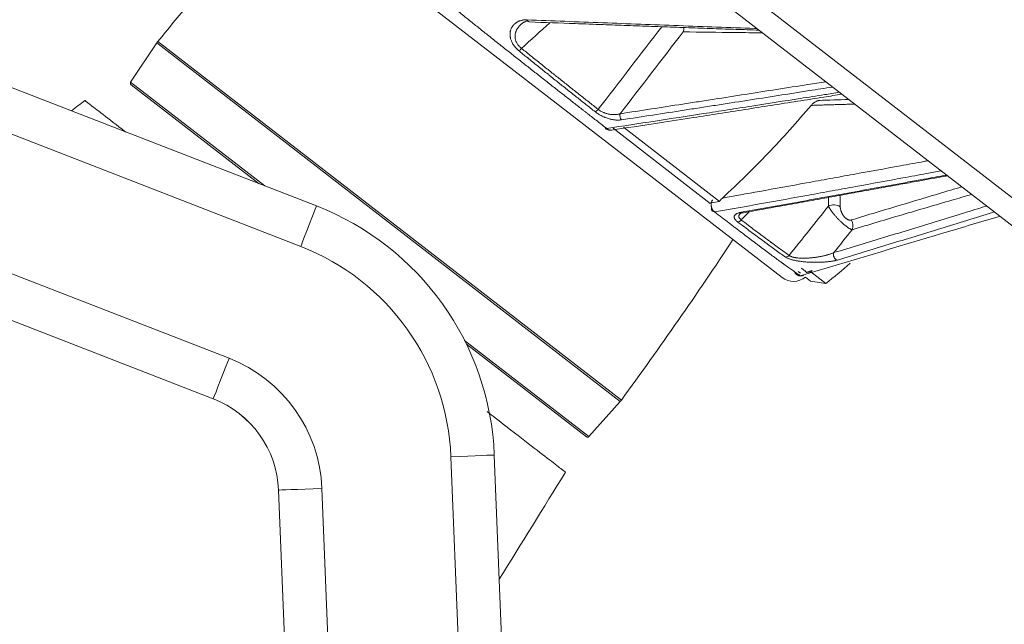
# Model space of a CAD drawing. Header units: millimetres. Extents: x 0 to 594, y 0 to 420.
# Tile 64 of 256: x 211.19 to 219.13, y 172.8 to 177.68. Entities that reach past the tile are written whole.
import ezdxf

# ---------------------------------------------------------------- set-up
doc = ezdxf.new("R2010")
doc.units = ezdxf.units.MM
doc.layers.add('1', color=7, linetype='Continuous', true_color=0xffffff)
doc.styles.add('Arial Unicode MS', font='txt')
doc.dimstyles.get("Standard").update_dxf_attribs({"dimtxt": 0.18, "dimasz": 0.18, "dimexe": 0.18, "dimexo": 0.0625, "dimgap": 0.09, "dimtad": 0, "dimtih": 1, "dimtoh": 1, "dimdec": 4, "dimzin": 0, "dimdsep": 46, "dimtxsty": 'Standard', "dimcen": 0.09, "dimadec": 0, "dimazin": 0, "dimtfac": 1, "dimtdec": 4, "dimtofl": 0, "dimtmove": 0, "dimatfit": 3, "dimfxl": 0, "dimtolj": 1, "dimtzin": 0, "dimarcsym": 0})

# ---------------------------------------------------------------- blocks, each defined once
blk = doc.blocks.new('_U9')
at = {"layer": '1', "color": 18, "lineweight": 13}
for p, q in [((249.4923, 164.6397), (361.6545, 164.6397)), ((359.6545, 164.6397), (359.6545, 150.7737)), ((359.6545, 124.3668), (359.6545, 138.6073)), ((160.7691, 124.3668), (361.6545, 124.3668))]:
    blk.add_line(p, q, dxfattribs=at)
at = {"layer": '1', "color": 18}
for points in [[(359.6545, 164.6397), (360.5923, 161.1397), (358.7167, 161.1397)], [(359.6545, 124.3668), (358.7167, 127.8668), (360.5923, 127.8668)]]:
    blk.add_solid(points, dxfattribs=at)
at = {"layer": '1', "color": 18, "linetype": 'Continuous', "lineweight": 13, "char_height": 3.5, "attachment_point": 7, "rotation": 90, "line_spacing_factor": 1.047437, "style": 'Arial Unicode MS'}
for s, insert in [('\\fArial Unicode MS|b0|i0;\\W1.0000;SINGLE POINT LIFT* EYE', (369.6954, 140.2648)), ('\\fArial Unicode MS|b0|i0;\\W1.0000;0.81', (362.6333, 140.2648))]:
    blk.add_mtext(s, dxfattribs=dict(at, insert=insert))
blk = doc.blocks.new('_U10')
at = {"layer": '1', "color": 18, "lineweight": 13}
for p, q in [((249.4923, 222.8797), (380.277, 222.8797)), ((378.277, 222.8797), (378.277, 151.235)), ((378.277, 124.3668), (378.277, 139.0687)), ((160.7691, 124.3668), (380.277, 124.3668))]:
    blk.add_line(p, q, dxfattribs=at)
at = {"layer": '1', "color": 18}
for points in [[(378.277, 222.8797), (379.2148, 219.3797), (377.3392, 219.3797)], [(378.277, 124.3668), (377.3392, 127.8668), (379.2148, 127.8668)]]:
    blk.add_solid(points, dxfattribs=at)
at = {"layer": '1', "color": 18, "linetype": 'Continuous', "lineweight": 13, "char_height": 3.5, "attachment_point": 7, "rotation": 90, "line_spacing_factor": 1.047437, "style": 'Arial Unicode MS'}
for s, insert in [('\\fArial Unicode MS|b0|i0;\\W1.0000;LIFTING STROPS* EYE', (388.3179, 140.7262)), ('\\fArial Unicode MS|b0|i0;\\W1.0000;1.97', (381.2558, 140.7262))]:
    blk.add_mtext(s, dxfattribs=dict(at, insert=insert))

msp = doc.modelspace()

# ---------------------------------------------------------------- linework, layer by layer
at = {"layer": '1', "color": 155, "linetype": 'Continuous', "lineweight": 13}
for p, q in [((222.8736, 173.3979), (212.8435, 181.15)), ((212.8749, 180.8983), (222.4787, 173.4756)), ((205.6703, 179.2443), (213.5827, 176.1752)), ((217.3383, 175.5981), (212.9324, 179.0034)), ((213.4562, 175.8489), (205.6364, 178.882)), ((205.556, 177.787), (212.8778, 174.9471)), ((212.3034, 177.5004), (216.0424, 174.6106)), ((212.7512, 174.6207), (205.522, 177.4248)), ((205.522, 177.4247), (212.7512, 174.6207)), ((212.2948, 177.4888), (212.0841, 177.1728)), ((212.2948, 177.4888), (216.0333, 174.5993)), ((212.0841, 177.1728), (213.1653, 176.3371)), ((212.0874, 177.1526), (213.1203, 176.3543)), ((215.9749, 176.8016), (216.7582, 176.1962)), ((216.059, 176.8112), (216.834, 176.2121)), ((217.4867, 175.6331), (217.4687, 175.647)), ((217.569, 175.5695), (217.5267, 175.6021)), ((217.6904, 175.5503), (217.5695, 175.6437)), ((217.569, 175.5695), (217.6904, 175.5503)), ((214.7781, 175.0906), (215.7807, 174.3158)), ((214.7918, 175.0625), (215.7603, 174.3139)), ((212.7512, 174.6207), (212.7512, 174.6207)), ((215.7807, 174.3158), (216.0333, 174.5993)), ((215.0173, 174.1678), (215.2757, 167.7321)), ((214.913, 168.0427), (214.6675, 174.1538)), ((213.2772, 173.8847), (213.4589, 169.3604)), ((213.2772, 173.8847), (213.2772, 173.8847)), ((213.4589, 169.3605), (213.2772, 173.8847)), ((213.6269, 173.8987), (213.8217, 169.0498))]:
    msp.add_line(p, q, dxfattribs=at)
for centre, radius, start, end in [((238.5229, 156.089), 33.8514, 138.09681, 140.7642), ((212.4196, 177.4056), 0.15, 140.7642, 146.30899), ((212.0966, 177.1645), 0.015, 146.30899, 232.3), ((188.7132, 194.5863), 33.8514, 323.8358, 326.50319), ((215.3615, 178.5663), 3.8105, 307.67323, 311.52121), ((217.43, 175.7168), 0.15, 232.3, 310.14016), ((215.9213, 174.6991), 0.15, 318.29101, 323.8358), ((215.7695, 174.3258), 0.015, 232.3, 318.29101)]:
    msp.add_arc(centre, radius, start, end, dxfattribs=at)
for centre, major_axis, ratio, start_param, end_param in [((215.3031, 177.6985), (-0.0015, -0.04), 0.688363, 5.360231, 6.281011), ((216.4875, 177.6123), (-0.0009, -0.075), 0.794383, 1.107532, 1.590933), ((215.2404, 177.4488), (0.0251, 0.0311), 0.002754, 1.693054, 2.56687), ((215.85, 176.964), (0.0247, 0.0314), 0.248943, 3.655641, 4.592283), ((216.0606, 176.9003), (-0.006, 0.0395), 0.756372, 0.980361, 2.348447), ((215.9449, 176.8387), (-0.0307, -0.0395), 0.30727, 5.714783, 6.787067), ((213.4562, 175.8489), (0.1266, 0.3263), 0.000002, 6.283165, 7.853961), ((212.7691, 174.0775), (2.1653, -0.6116), 1, 0.31545, 1.476094), ((216.8083, 176.1714), (0.0305, 0.0396), 0.670492, 2.223625, 3.642847), ((217.7571, 176.1271), (-0.075, 0.0009), 0.762346, 3.978414, 5.360382), ((216.9897, 176.0831), (0.0241, 0.0319), 0.714261, 3.645346, 4.581988), ((217.0185, 176.16), (0.007, -0.0394), 0.769159, 5.702411, 6.327968), ((217.8445, 176.0225), (0.0215, -0.0719), 0.857401, 0.772732, 1.884263), ((212.7691, 174.0775), (-1.8284, 0.5165), 1, 3.457042, 4.617686), ((217.3712, 175.802), (0.0231, 0.0327), 0.867209, 3.67981, 4.553626), ((217.7875, 175.7784), (-0.0116, 0.0383), 0.855095, 0.77101, 2.731616), ((212.8778, 174.947), (0.1266, 0.3263), 0.000002, 1.570776, 3.141572), ((212.4529, 173.8516), (1.1308, -0.3194), 1, 0.31545, 1.476094), ((212.4529, 173.8515), (0.7939, -0.2243), 1, 0.31545, 1.476094), ((212.4529, 173.8516), (-0.7939, 0.2243), 1, 3.457042, 4.617686), ((214.6675, 174.1538), (0.3497, 0.014), 0.00002, 6.283179, 7.853975), ((213.6269, 173.8987), (0.3497, 0.014), 0.00002, 1.57079, 3.141586)]:
    msp.add_ellipse(centre, major_axis=major_axis, ratio=ratio, start_param=start_param, end_param=end_param, dxfattribs=at)
for points, knots in [([(214.6844, 177.7775), (214.7098, 177.757), (214.7607, 177.7159), (214.8376, 177.6542), (214.915, 177.5924), (214.9669, 177.5511), (215.0059, 177.52), (215.0189, 177.5097), (215.0352, 177.4968), (215.0385, 177.4942), (215.045, 177.489), (215.0548, 177.4812), (215.0907, 177.4528), (215.1494, 177.4063), (215.2278, 177.3444), (215.3062, 177.2827), (215.3584, 177.2416), (215.3879, 177.2185), (215.3911, 177.2159), (215.3977, 177.2108), (215.4009, 177.2082), (215.4107, 177.2005), (215.4303, 177.1851), (215.4759, 177.1493), (215.5409, 177.0985), (215.6184, 177.0378), (215.6698, 176.9976), (215.7083, 176.9676), (215.7275, 176.9526), (215.7467, 176.9376), (215.7595, 176.9276), (215.7659, 176.9227), (215.7978, 176.8978), (215.8486, 176.8582), (215.8989, 176.8191), (215.9239, 176.7996)], [0, 0, 0, 0, 0.062499, 0.124999, 0.187499, 0.249999, 0.249999, 0.281249, 0.281249, 0.289061, 0.289061, 0.296874, 0.312499, 0.374999, 0.437499, 0.499999, 0.562499, 0.562499, 0.570312, 0.570312, 0.578124, 0.578124, 0.593749, 0.624999, 0.6875, 0.75, 0.8125, 0.8125, 0.84375, 0.859375, 0.859375, 0.875, 0.875, 0.9375, 1, 1, 1, 1]), ([(215.2193, 177.4227), (215.2151, 177.4262), (215.207, 177.4332), (215.1957, 177.4443), (215.1888, 177.4521), (215.185, 177.4566), (215.1846, 177.4571), (215.1838, 177.4581), (215.1826, 177.4596), (215.1798, 177.4631), (215.1776, 177.4661), (215.1732, 177.4722), (215.1705, 177.4763), (215.1655, 177.4845), (215.1632, 177.4887), (215.1606, 177.4939), (215.1601, 177.4949), (215.1591, 177.497), (215.1576, 177.5001), (215.1563, 177.5032), (215.1537, 177.5094), (215.1523, 177.5134), (215.1497, 177.5215), (215.1486, 177.5255), (215.1476, 177.5299), (215.1475, 177.5304), (215.1473, 177.5314), (215.147, 177.5329), (215.1463, 177.5363), (215.1458, 177.5392), (215.145, 177.5449), (215.1447, 177.5487), (215.1443, 177.556), (215.1442, 177.5596), (215.1445, 177.5667), (215.1447, 177.5702), (215.1454, 177.5753), (215.1457, 177.5778), (215.1462, 177.5803), (215.1465, 177.582), (215.1467, 177.5828), (215.1475, 177.5869), (215.1483, 177.5901), (215.1502, 177.5963), (215.1524, 177.6023), (215.1563, 177.6109), (215.1608, 177.6189), (215.166, 177.6265), (215.1699, 177.6313), (215.1724, 177.6342), (215.1729, 177.6347), (215.174, 177.6359), (215.1756, 177.6375), (215.1794, 177.6413), (215.1851, 177.6464), (215.1925, 177.652), (215.2004, 177.657), (215.2088, 177.6614), (215.2148, 177.664), (215.2193, 177.6658), (215.2209, 177.6664), (215.2232, 177.6672), (215.224, 177.6675), (215.2256, 177.668), (215.2296, 177.6693), (215.2369, 177.6713), (215.2471, 177.6734), (215.2577, 177.6748), (215.2688, 177.6754), (215.2764, 177.6754), (215.2803, 177.6752)], [0, 0, 0, 0, 0.03125, 0.0625, 0.09375, 0.09375, 0.097656, 0.097656, 0.101563, 0.109375, 0.125, 0.125, 0.15625, 0.15625, 0.1875, 0.1875, 0.195313, 0.195313, 0.203125, 0.21875, 0.21875, 0.25, 0.25, 0.28125, 0.28125, 0.285156, 0.285156, 0.289063, 0.296875, 0.3125, 0.3125, 0.34375, 0.34375, 0.375, 0.375, 0.40625, 0.40625, 0.421875, 0.429688, 0.429688, 0.4375, 0.4375, 0.46875, 0.46875, 0.5, 0.53125, 0.5625, 0.59375, 0.625, 0.625, 0.632813, 0.632813, 0.640625, 0.65625, 0.6875, 0.71875, 0.75, 0.78125, 0.8125, 0.8125, 0.828125, 0.828125, 0.835938, 0.835938, 0.84375, 0.875, 0.90625, 0.9375, 0.96875, 1, 1, 1, 1]), ([(215.2899, 177.67), (215.2889, 177.6697), (215.2847, 177.6683), (215.2807, 177.6668), (215.2762, 177.665), (215.2747, 177.6644), (215.2725, 177.6635), (215.2718, 177.6631), (215.2703, 177.6625), (215.2667, 177.6608), (215.2604, 177.6576), (215.2523, 177.653), (215.2446, 177.6479), (215.2373, 177.6425), (215.2302, 177.6366), (215.2258, 177.6325), (215.2231, 177.6298), (215.2226, 177.6292), (215.2215, 177.6281), (215.22, 177.6265), (215.2164, 177.6226), (215.2115, 177.6168), (215.2062, 177.6095), (215.2013, 177.6018), (215.1984, 177.5965), (215.1957, 177.591), (215.1945, 177.5882), (215.1927, 177.5839), (215.1921, 177.5825), (215.1913, 177.5803), (215.1911, 177.5795), (215.1906, 177.578), (215.1893, 177.5743), (215.1883, 177.5705), (215.1868, 177.5643), (215.1862, 177.5611), (215.1853, 177.5547), (215.1849, 177.5514), (215.1846, 177.5448), (215.1845, 177.5414), (215.1847, 177.5371), (215.1847, 177.5362), (215.1848, 177.5345), (215.1849, 177.5336), (215.1851, 177.531), (215.1853, 177.5292), (215.186, 177.5239), (215.1867, 177.5203), (215.1884, 177.5131), (215.1895, 177.5094), (215.1911, 177.5048), (215.1914, 177.5039), (215.192, 177.5025), (215.1921, 177.5021), (215.1925, 177.5012), (215.1934, 177.4989), (215.1944, 177.4966), (215.197, 177.4911), (215.199, 177.4875), (215.2034, 177.4803), (215.2058, 177.4768), (215.2088, 177.4728), (215.2091, 177.4724), (215.2098, 177.4715), (215.2101, 177.4711), (215.2112, 177.4698), (215.2133, 177.4672), (215.2155, 177.4647), (215.2201, 177.4599), (215.2265, 177.4536), (215.2336, 177.4479), (215.2373, 177.4451)], [0, 0, 0, 0, 0.011997, 0.047283, 0.047283, 0.064926, 0.064926, 0.073747, 0.073747, 0.082569, 0.117855, 0.15314, 0.188426, 0.223712, 0.258998, 0.294284, 0.294284, 0.303105, 0.303105, 0.311927, 0.32957, 0.364855, 0.400141, 0.435427, 0.470713, 0.470713, 0.505999, 0.505999, 0.523641, 0.523641, 0.532463, 0.532463, 0.541284, 0.57657, 0.57657, 0.611856, 0.611856, 0.647142, 0.647142, 0.682428, 0.682428, 0.691249, 0.691249, 0.700071, 0.700071, 0.717713, 0.717713, 0.752999, 0.752999, 0.788285, 0.788285, 0.797107, 0.797107, 0.801517, 0.801517, 0.805928, 0.823571, 0.823571, 0.858857, 0.858857, 0.894143, 0.894143, 0.898553, 0.898553, 0.902964, 0.902964, 0.911785, 0.929428, 0.929428, 0.964714, 1, 1, 1, 1]), ([(215.2803, 177.6752), (215.3822, 177.6713), (215.4841, 177.6674), (215.688, 177.6596), (215.7899, 177.6556), (216.0959, 177.6439), (216.3, 177.6362), (216.6062, 177.6247), (216.7084, 177.6209), (216.9127, 177.6133), (217.021, 177.6094), (217.1293, 177.6055), (217.1355, 177.6052)], [0, 0, 0, 0, 0.165017, 0.165017, 0.330033, 0.330033, 0.660066, 0.660066, 0.825083, 0.825083, 0.990099, 1, 1, 1, 1]), ([(215.3016, 177.6586), (215.4242, 177.654), (215.6222, 177.6467), (215.8847, 177.6371), (216.0906, 177.6295), (216.2874, 177.6224), (216.4861, 177.6153), (216.6835, 177.6083), (216.8736, 177.6017), (217.0294, 177.5963), (217.1204, 177.5932), (217.1524, 177.5921)], [0, 0, 0, 0, 0.198922, 0.32138, 0.425622, 0.532875, 0.64028, 0.747682, 0.852727, 0.948059, 1, 1, 1, 1]), ([(217.1804, 177.5705), (217.1073, 177.5713), (217.0342, 177.5722), (216.8209, 177.5747), (216.6806, 177.5764), (216.5404, 177.5782)], [0, 0, 0, 0, 0.342511, 0.342511, 1, 1, 1, 1]), ([(215.8323, 176.9336), (215.8071, 176.9534), (215.7567, 176.9932), (215.706, 177.0332), (215.6552, 177.0735), (215.6043, 177.1139), (215.5532, 177.1546), (215.5148, 177.1852), (215.4987, 177.198), (215.4827, 177.2108), (215.4763, 177.2159), (215.4731, 177.2185), (215.4634, 177.2262), (215.4313, 177.2519), (215.3992, 177.2777), (215.3478, 177.319), (215.3221, 177.3397), (215.2707, 177.3811), (215.245, 177.4019), (215.2193, 177.4227)], [0, 0, 0, 0, 0.125, 0.25, 0.25, 0.375, 0.5, 0.5, 0.5625, 0.578125, 0.578125, 0.59375, 0.59375, 0.625, 0.75, 0.75, 0.875, 0.875, 1, 1, 1, 1]), ([(215.2373, 177.4451), (215.2632, 177.4242), (215.2891, 177.4034), (215.3409, 177.3618), (215.3667, 177.341), (215.4185, 177.2996), (215.4444, 177.2789), (215.4768, 177.2531), (215.4833, 177.248), (215.493, 177.2403), (215.4962, 177.2377), (215.5027, 177.2325), (215.5189, 177.2197), (215.5608, 177.1863), (215.6252, 177.1352), (215.6765, 177.0946), (215.7276, 177.0542), (215.7787, 177.014), (215.8295, 176.974), (215.8548, 176.9541)], [0, 0, 0, 0, 0.125, 0.125, 0.25, 0.25, 0.375, 0.375, 0.40625, 0.40625, 0.421875, 0.421875, 0.4375, 0.5, 0.625, 0.75, 0.75, 0.875, 1, 1, 1, 1]), ([(216.0324, 176.9186), (216.2005, 176.9442), (216.3687, 176.9701), (216.579, 177.0027), (216.6211, 177.0092), (216.7052, 177.0223), (216.7473, 177.0289), (216.8735, 177.0485), (216.9577, 177.0617), (217.2102, 177.1012), (217.3785, 177.1276), (217.5947, 177.1615), (217.6425, 177.169), (217.6902, 177.1765)], [0, 0, 0, 0, 0.304524, 0.304524, 0.380655, 0.380655, 0.456786, 0.456786, 0.609048, 0.609048, 0.913572, 0.913572, 1, 1, 1, 1]), ([(217.7454, 177.1339), (217.683, 177.1241), (217.6206, 177.1143), (217.3898, 177.0782), (217.2214, 177.0518), (216.9689, 177.0124), (216.8847, 176.9993), (216.7585, 176.9796), (216.7164, 176.9731), (216.6322, 176.96), (216.4219, 176.9274), (216.2116, 176.895), (216.0435, 176.8694)], [0, 0, 0, 0, 0.109875, 0.109875, 0.406583, 0.406583, 0.554937, 0.554937, 0.629115, 0.629115, 0.703292, 1, 1, 1, 1]), ([(211.7144, 177.0257), (211.7144, 177.0257), (211.7144, 177.0257), (211.7394, 177.0064), (211.8504, 176.9206), (211.9708, 176.8276), (212.0415, 176.773), (212.0416, 176.7728)], [0, 0, 0, 0, 0.000166, 0.333167, 0.666167, 0.999167, 1, 1, 1, 1]), ([(215.9239, 176.7996), (216.0538, 176.8192), (216.1838, 176.839), (216.4439, 176.879), (216.574, 176.8991), (216.7692, 176.9295), (216.8343, 176.9396), (216.9644, 176.9599), (217.1597, 176.9904), (217.3551, 177.0211), (217.5505, 177.0518), (217.6156, 177.062), (217.7207, 177.0785), (217.7607, 177.0848), (217.8007, 177.0911)], [0, 0, 0, 0, 0.208035, 0.208035, 0.416071, 0.416071, 0.520088, 0.520088, 0.624106, 0.832141, 0.832141, 0.936159, 0.936159, 1, 1, 1, 1]), ([(215.9421, 176.7833), (216.0776, 176.8038), (216.305, 176.8384), (216.6005, 176.8842), (216.8302, 176.9199), (217.039, 176.9525), (217.2508, 176.9858), (217.4636, 177.0193), (217.6536, 177.0492), (217.7727, 177.068), (217.8208, 177.0756)], [0, 0, 0, 0, 0.216709, 0.363573, 0.471879, 0.583565, 0.696789, 0.810013, 0.923237, 1, 1, 1, 1]), ([(217.5727, 176.9859), (217.575, 176.9886), (217.5797, 176.9939), (217.5848, 176.9987), (217.59, 177.0032), (217.5927, 177.0054), (217.5961, 177.0079), (217.5968, 177.0084), (217.5982, 177.0094), (217.6003, 177.0109), (217.6025, 177.0122), (217.6067, 177.0148), (217.6096, 177.0164), (217.6154, 177.0192), (217.6183, 177.0205), (217.622, 177.0218), (217.6228, 177.0221), (217.6243, 177.0226), (217.625, 177.0228), (217.6273, 177.0235), (217.6287, 177.0239), (217.6332, 177.0249), (217.6381, 177.0258), (217.6429, 177.0262), (217.6449, 177.0262)], [0, 0, 0, 0, 0.115158, 0.230315, 0.230315, 0.345473, 0.345473, 0.374262, 0.374262, 0.403052, 0.46063, 0.46063, 0.575788, 0.575788, 0.690946, 0.690946, 0.719735, 0.719735, 0.748525, 0.748525, 0.806103, 0.806103, 0.921261, 1, 1, 1, 1]), ([(215.8548, 176.9541), (215.8582, 176.9514), (215.8616, 176.9488), (215.8671, 176.9451), (215.8698, 176.9433), (215.8726, 176.9415), (215.8741, 176.9406), (215.8745, 176.9404), (215.8755, 176.9398), (215.8798, 176.9373), (215.8842, 176.9349), (215.8921, 176.931), (215.896, 176.9292), (215.9021, 176.9267), (215.9051, 176.9255), (215.9082, 176.9244), (215.9103, 176.9237), (215.9113, 176.9233), (215.9144, 176.9222), (215.9169, 176.9214), (215.9195, 176.9206), (215.9205, 176.9203), (215.9221, 176.9199), (215.9277, 176.9183), (215.9328, 176.917), (215.9408, 176.9153), (215.9448, 176.9146), (215.9526, 176.9134), (215.9565, 176.9129), (215.9623, 176.9123), (215.9647, 176.9121), (215.9671, 176.912), (215.9681, 176.9119), (215.9686, 176.9119), (215.97, 176.9118), (215.9747, 176.9115), (215.9794, 176.9115), (215.9866, 176.9115), (215.9902, 176.9117), (215.9971, 176.9121), (216.004, 176.9127), (216.0138, 176.9142), (216.0233, 176.9161), (216.0294, 176.9177), (216.0324, 176.9186)], [0, 0, 0, 0, 0.0625, 0.0625, 0.09375, 0.109375, 0.109375, 0.117188, 0.117188, 0.125, 0.1875, 0.1875, 0.25, 0.25, 0.28125, 0.296875, 0.296875, 0.3125, 0.3125, 0.34375, 0.351563, 0.351563, 0.359375, 0.375, 0.4375, 0.4375, 0.5, 0.5, 0.5625, 0.5625, 0.59375, 0.601562, 0.601562, 0.609375, 0.609375, 0.625, 0.6875, 0.6875, 0.75, 0.75, 0.8125, 0.875, 0.9375, 1, 1, 1, 1]), ([(216.8573, 176.2393), (216.9205, 176.2973), (216.9828, 176.3563), (217.1056, 176.4765), (217.2266, 176.5989), (217.3441, 176.7254), (217.4597, 176.8541), (217.5166, 176.9194), (217.5727, 176.9859)], [0, 0, 0, 0, 0.25, 0.25, 0.5, 0.75, 0.75, 1, 1, 1, 1]), ([(216.0435, 176.8694), (216.04, 176.8688), (216.0329, 176.868), (216.0217, 176.8673), (216.01, 176.8673), (216.0019, 176.8677), (215.9936, 176.8683), (215.9894, 176.8687), (215.9807, 176.8698), (215.9763, 176.8705), (215.9712, 176.8714), (215.9706, 176.8715), (215.9695, 176.8717), (215.9678, 176.872), (215.9638, 176.8728), (215.9603, 176.8736), (215.9534, 176.8751), (215.9487, 176.8763), (215.9393, 176.8789), (215.9346, 176.8803), (215.925, 176.8835), (215.9202, 176.8852), (215.9147, 176.8872), (215.9141, 176.8875), (215.9129, 176.888), (215.9111, 176.8887), (215.9068, 176.8904), (215.9032, 176.8919), (215.896, 176.895), (215.8912, 176.8973), (215.8817, 176.9019), (215.877, 176.9044), (215.8677, 176.9096), (215.8631, 176.9123), (215.8579, 176.9155), (215.8573, 176.9159), (215.8562, 176.9166), (215.8545, 176.9177), (215.8505, 176.9203), (215.8472, 176.9226), (215.8407, 176.9271), (215.8364, 176.9303), (215.8323, 176.9336)], [0, 0, 0, 0, 0.0625, 0.125, 0.1875, 0.25, 0.25, 0.3125, 0.3125, 0.375, 0.375, 0.382812, 0.382812, 0.390625, 0.40625, 0.4375, 0.4375, 0.5, 0.5, 0.5625, 0.5625, 0.625, 0.625, 0.632812, 0.632812, 0.640625, 0.65625, 0.6875, 0.6875, 0.75, 0.75, 0.8125, 0.8125, 0.875, 0.875, 0.882812, 0.882812, 0.890625, 0.90625, 0.9375, 0.9375, 1, 1, 1, 1]), ([(215.9144, 176.7992), (215.9184, 176.7961), (215.9265, 176.7912), (215.9434, 176.7858), (215.9558, 176.7854), (215.9639, 176.7866)], [0, 0, 0, 0, 0.285385, 0.543006, 1, 1, 1, 1]), ([(215.9239, 176.7996), (215.9256, 176.7981), (215.9272, 176.7967), (215.9294, 176.7952), (215.9298, 176.7949), (215.9307, 176.7943), (215.9312, 176.794), (215.9325, 176.7931), (215.9334, 176.7926), (215.9361, 176.7911), (215.9398, 176.7893), (215.9437, 176.7881), (215.9466, 176.7873), (215.948, 176.787), (215.9495, 176.7867), (215.9503, 176.7866), (215.9508, 176.7866), (215.9533, 176.7862), (215.9575, 176.786), (215.9615, 176.7863), (215.964, 176.7866), (215.9645, 176.7867), (215.9651, 176.7868)], [0, 0, 0, 0, 0.137452, 0.137452, 0.171815, 0.171815, 0.206178, 0.206178, 0.274905, 0.274905, 0.412357, 0.549809, 0.549809, 0.618535, 0.652899, 0.652899, 0.67008, 0.687262, 0.824714, 0.962166, 0.962166, 1, 1, 1, 1]), ([(216.8575, 176.2393), (216.9569, 176.257), (217.0565, 176.2747), (217.2822, 176.3152), (217.4085, 176.338), (217.5979, 176.3723), (217.6611, 176.3838), (217.7874, 176.4067), (217.977, 176.4412), (218.1666, 176.4758), (218.3562, 176.5105), (218.4194, 176.522), (218.4933, 176.5355), (218.5039, 176.5375), (218.5145, 176.5394)], [0, 0, 0, 0, 0.180425, 0.180425, 0.409101, 0.409101, 0.523439, 0.523439, 0.637777, 0.866453, 0.866453, 0.980791, 0.980791, 1, 1, 1, 1]), ([(218.6201, 176.4577), (218.5812, 176.4506), (218.5424, 176.4435), (218.4401, 176.4247), (218.3768, 176.4131), (218.1867, 176.3783), (218.06, 176.3551), (217.87, 176.3205), (217.8067, 176.3089), (217.6801, 176.2859), (217.6167, 176.2744), (217.4268, 176.24), (217.3002, 176.2171), (217.0472, 176.1717), (216.9207, 176.1492), (216.7944, 176.1268)], [0, 0, 0, 0, 0.063817, 0.063817, 0.167837, 0.167837, 0.375878, 0.375878, 0.479898, 0.479898, 0.583918, 0.583918, 0.791959, 0.791959, 1, 1, 1, 1]), ([(217.0078, 176.1241), (217.1713, 176.1532), (217.335, 176.1826), (217.5397, 176.2196), (217.5806, 176.227), (217.6625, 176.2418), (217.7035, 176.2492), (217.8263, 176.2715), (217.9082, 176.2864), (218.154, 176.3311), (218.3179, 176.3609), (218.5424, 176.4019), (218.6031, 176.413), (218.6638, 176.4241)], [0, 0, 0, 0, 0.296708, 0.296708, 0.370885, 0.370885, 0.445063, 0.445063, 0.593417, 0.593417, 0.890125, 0.890125, 1, 1, 1, 1]), ([(217.0269, 176.1209), (217.1253, 176.1384), (217.2845, 176.1669), (217.4954, 176.2049), (217.6609, 176.2348), (217.819, 176.2634), (217.9787, 176.2924), (218.1373, 176.3212), (218.2899, 176.349), (218.4606, 176.3801), (218.586, 176.4029), (218.6642, 176.4172), (218.671, 176.4184)], [0, 0, 0, 0, 0.179925, 0.290688, 0.384972, 0.481979, 0.57912, 0.676262, 0.771274, 0.857498, 0.987434, 1, 1, 1, 1]), ([(217.8965, 176.0622), (217.9635, 176.0825), (218.0305, 176.1027), (218.1645, 176.1431), (218.2315, 176.1632), (218.3655, 176.2034), (218.4994, 176.2435), (218.6622, 176.292), (218.758, 176.3204), (218.7868, 176.329)], [0, 0, 0, 0, 0.225695, 0.225695, 0.451391, 0.451391, 0.677086, 0.902782, 1, 1, 1, 1]), ([(216.7777, 176.2252), (216.7765, 176.2232), (216.7744, 176.2192), (216.7717, 176.2129), (216.7703, 176.2084), (216.7695, 176.2055), (216.7694, 176.205), (216.7691, 176.2038), (216.7688, 176.2026), (216.7685, 176.2015), (216.7683, 176.2003), (216.7682, 176.1997), (216.7677, 176.1967), (216.767, 176.192), (216.7667, 176.1849), (216.7669, 176.1801), (216.7671, 176.1771), (216.7672, 176.1765), (216.7673, 176.1753), (216.7675, 176.1735), (216.7677, 176.1717), (216.7683, 176.1682), (216.7693, 176.1636), (216.7707, 176.1592), (216.7717, 176.1565), (216.7719, 176.156), (216.7723, 176.1549), (216.7729, 176.1533), (216.7736, 176.1517), (216.7751, 176.1487), (216.7772, 176.1448), (216.7796, 176.1412), (216.7812, 176.139), (216.7816, 176.1386), (216.7822, 176.1377), (216.7833, 176.1365), (216.7843, 176.1353), (216.7865, 176.1331), (216.7895, 176.1303), (216.7927, 176.1279), (216.7944, 176.1268)], [0, 0, 0, 0, 0.0625, 0.125, 0.1875, 0.1875, 0.203125, 0.203125, 0.21875, 0.234375, 0.234375, 0.25, 0.25, 0.3125, 0.375, 0.4375, 0.4375, 0.453125, 0.453125, 0.46875, 0.5, 0.5, 0.5625, 0.625, 0.625, 0.640625, 0.640625, 0.65625, 0.6875, 0.6875, 0.75, 0.8125, 0.8125, 0.828125, 0.828125, 0.84375, 0.875, 0.875, 0.9375, 1, 1, 1, 1]), ([(216.834, 176.2121), (216.8356, 176.2146), (216.839, 176.2193), (216.8446, 176.2262), (216.8486, 176.2307), (216.8528, 176.2351), (216.855, 176.2372), (216.8573, 176.2393)], [0, 0, 0, 0, 0.25, 0.5, 0.75, 0.75, 1, 1, 1, 1]), ([(217.7123, 176.1732), (217.7129, 176.1947), (217.7129, 176.2162), (217.7124, 176.2393), (217.7124, 176.2409), (217.7124, 176.2424)], [0, 0, 0, 0, 0.934252, 0.934252, 1, 1, 1, 1]), ([(217.8051, 176.2596), (217.8056, 176.2516), (217.806, 176.2436), (217.8073, 176.2134), (217.8078, 176.1912), (217.8078, 176.169)], [0, 0, 0, 0, 0.262877, 0.262877, 1, 1, 1, 1]), ([(218.8661, 176.2678), (218.8137, 176.2526), (218.6942, 176.2179), (218.5074, 176.1632), (218.3731, 176.1237), (218.2388, 176.084), (218.1716, 176.0641), (218.0372, 176.0241), (217.97, 176.0041), (217.9029, 175.9839)], [0, 0, 0, 0, 0.163333, 0.3725, 0.581667, 0.581667, 0.790833, 0.790833, 1, 1, 1, 1]), ([(216.7582, 176.1962), (216.7587, 176.1967), (216.7599, 176.1976), (216.7622, 176.1988), (216.7641, 176.1995), (216.7654, 176.1999), (216.7656, 176.1999), (216.7661, 176.2001), (216.7664, 176.2001), (216.7672, 176.2003), (216.7678, 176.2004), (216.7684, 176.2005)], [0, 0, 0, 0, 0.25, 0.5, 0.75, 0.75, 0.8125, 0.8125, 0.875, 0.875, 1, 1, 1, 1]), ([(217.9029, 175.9839), (217.9015, 175.9843), (217.8988, 175.9851), (217.8957, 175.9863), (217.8937, 175.9872), (217.8933, 175.9873), (217.8925, 175.9877), (217.8921, 175.9879), (217.8909, 175.9885), (217.8883, 175.9897), (217.8839, 175.9921), (217.8782, 175.9954), (217.8742, 175.9979), (217.8711, 176), (217.87, 176.0007), (217.8684, 176.0018), (217.8679, 176.0022), (217.8668, 176.0029), (217.8641, 176.0048), (217.8591, 176.0085), (217.8522, 176.0138), (217.8474, 176.0176), (217.8437, 176.0206), (217.8425, 176.0216), (217.84, 176.0236), (217.8363, 176.0268), (217.8301, 176.0322), (217.8251, 176.0367), (217.8213, 176.0402), (217.82, 176.0414), (217.8181, 176.0432), (217.8175, 176.0438), (217.8162, 176.045), (217.813, 176.048), (217.8073, 176.0535), (217.7997, 176.061), (217.7947, 176.0662), (217.7916, 176.0694), (217.791, 176.0701), (217.7897, 176.0714), (217.7879, 176.0733), (217.7836, 176.0779), (217.7776, 176.0844), (217.7707, 176.0922), (217.7662, 176.0974), (217.7634, 176.1006), (217.7629, 176.1012), (217.7618, 176.1025), (217.7602, 176.1045), (217.7564, 176.109), (217.7513, 176.1153), (217.7455, 176.1226), (217.74, 176.1299), (217.7366, 176.1346), (217.7345, 176.1375), (217.7341, 176.138), (217.7333, 176.1392), (217.732, 176.1409), (217.7293, 176.1448), (217.7257, 176.1503), (217.7217, 176.1565), (217.7182, 176.1624), (217.715, 176.168), (217.7132, 176.1715), (217.7123, 176.1732)], [0, 0, 0, 0, 0.03125, 0.0625, 0.0625, 0.070313, 0.070313, 0.078125, 0.078125, 0.09375, 0.125, 0.15625, 0.1875, 0.1875, 0.203125, 0.203125, 0.210938, 0.210938, 0.21875, 0.25, 0.28125, 0.3125, 0.3125, 0.328125, 0.328125, 0.34375, 0.375, 0.40625, 0.40625, 0.421875, 0.421875, 0.429688, 0.429688, 0.4375, 0.46875, 0.5, 0.53125, 0.53125, 0.539063, 0.539063, 0.546875, 0.5625, 0.59375, 0.625, 0.65625, 0.65625, 0.664063, 0.664063, 0.671875, 0.6875, 0.71875, 0.75, 0.78125, 0.8125, 0.8125, 0.820313, 0.820313, 0.828125, 0.84375, 0.875, 0.90625, 0.9375, 0.96875, 1, 1, 1, 1]), ([(217.7564, 175.799), (217.8261, 175.82), (217.8957, 175.841), (218.0351, 175.8832), (218.1047, 175.9043), (218.3138, 175.9677), (218.4531, 176.0102), (218.6622, 176.0742), (218.732, 176.0956), (218.8635, 176.136), (218.9253, 176.155), (218.9871, 176.1741)], [0, 0, 0, 0, 0.169895, 0.169895, 0.339789, 0.339789, 0.679579, 0.679579, 0.849473, 0.849473, 1, 1, 1, 1]), ([(217.8078, 176.169), (217.8078, 176.1664), (217.8079, 176.1637), (217.8084, 176.1583), (217.8088, 176.1555), (217.8098, 176.1497), (217.8105, 176.1467), (217.8115, 176.1429), (217.8117, 176.1421), (217.812, 176.1409), (217.8121, 176.1406), (217.8124, 176.1398), (217.813, 176.1378), (217.8141, 176.1343), (217.8158, 176.1295), (217.8178, 176.1247), (217.8193, 176.1214), (217.8205, 176.1189), (217.8209, 176.1181), (217.8215, 176.1168), (217.8217, 176.1164), (217.8221, 176.1156), (217.8232, 176.1135), (217.8252, 176.1098), (217.8282, 176.1048), (217.8303, 176.1016), (217.832, 176.0992), (217.8326, 176.0983), (217.8337, 176.0967), (217.8343, 176.0959), (217.8361, 176.0936), (217.8385, 176.0905), (217.8411, 176.0875), (217.8431, 176.0853), (217.8441, 176.0843), (217.8454, 176.0829), (217.8461, 176.0822), (217.8478, 176.0805), (217.8506, 176.0779), (217.8548, 176.0743), (217.8577, 176.0722), (217.8595, 176.071), (217.8599, 176.0707), (217.8606, 176.0702), (217.8616, 176.0695), (217.8641, 176.068), (217.8676, 176.0661), (217.8704, 176.0648), (217.8721, 176.0641), (217.8724, 176.064), (217.8731, 176.0638), (217.8735, 176.0636), (217.8745, 176.0633), (217.8765, 176.0626), (217.8797, 176.0617), (217.8834, 176.0611), (217.8857, 176.061), (217.8874, 176.0609), (217.888, 176.0609), (217.8889, 176.0609), (217.8891, 176.061), (217.8897, 176.061), (217.8911, 176.0611), (217.8935, 176.0614), (217.8955, 176.0619), (217.8965, 176.0622)], [0, 0, 0, 0, 0.0625, 0.0625, 0.125, 0.125, 0.1875, 0.1875, 0.203125, 0.203125, 0.210938, 0.210938, 0.21875, 0.25, 0.28125, 0.3125, 0.34375, 0.34375, 0.359375, 0.359375, 0.367188, 0.367188, 0.375, 0.40625, 0.4375, 0.46875, 0.46875, 0.484375, 0.484375, 0.5, 0.5, 0.53125, 0.5625, 0.5625, 0.578125, 0.585938, 0.59375, 0.59375, 0.625, 0.65625, 0.6875, 0.6875, 0.695312, 0.695312, 0.703125, 0.71875, 0.75, 0.78125, 0.78125, 0.789062, 0.789062, 0.796875, 0.796875, 0.8125, 0.84375, 0.875, 0.90625, 0.90625, 0.921875, 0.921875, 0.929688, 0.929688, 0.9375, 0.96875, 1, 1, 1, 1]), ([(216.7944, 176.1268), (216.8141, 176.1117), (216.8528, 176.0821), (216.8904, 176.0533), (216.9135, 176.0357), (216.9181, 176.0322), (216.9273, 176.0252), (216.941, 176.0147), (216.9725, 175.9907), (217.0163, 175.9574), (217.067, 175.9189), (217.0994, 175.8944), (217.1233, 175.8764), (217.1351, 175.8675), (217.1467, 175.8588), (217.1525, 175.8544), (217.1545, 175.853), (217.1583, 175.8501), (217.1755, 175.8371), (217.2071, 175.8134), (217.2496, 175.7818), (217.29, 175.7519), (217.3155, 175.7331), (217.331, 175.7218), (217.3356, 175.7184), (217.3401, 175.7151), (217.3432, 175.7129), (217.3447, 175.7118), (217.3522, 175.7063), (217.37, 175.6935), (217.3981, 175.6732), (217.4296, 175.6509), (217.4589, 175.6305), (217.477, 175.6183), (217.4856, 175.6125)], [0, 0, 0, 0, 0.0625, 0.125, 0.125, 0.140625, 0.140625, 0.15625, 0.1875, 0.25, 0.3125, 0.375001, 0.375001, 0.406251, 0.421876, 0.421876, 0.429688, 0.429688, 0.437501, 0.500001, 0.562501, 0.625001, 0.687501, 0.687501, 0.703126, 0.710939, 0.710939, 0.718751, 0.718751, 0.750001, 0.812501, 0.875001, 0.937501, 1, 1, 1, 1]), ([(216.9796, 176.0468), (216.9766, 176.0491), (216.9711, 176.0536), (216.9642, 176.0603), (216.9607, 176.0648), (216.9587, 176.0675), (216.9583, 176.0681), (216.9576, 176.0692), (216.9573, 176.0697), (216.9563, 176.0713), (216.9557, 176.0724), (216.9542, 176.0756), (216.9534, 176.0777), (216.9523, 176.0817), (216.952, 176.0837), (216.952, 176.0866), (216.952, 176.0878), (216.9521, 176.089), (216.9522, 176.0894), (216.9522, 176.0897), (216.9523, 176.0904), (216.9527, 176.0927), (216.9535, 176.0949), (216.9552, 176.0982), (216.9562, 176.0999), (216.9587, 176.103), (216.9601, 176.1045), (216.9621, 176.1063), (216.9625, 176.1066), (216.9634, 176.1073), (216.9638, 176.1077), (216.9652, 176.1087), (216.9661, 176.1093), (216.9691, 176.1113), (216.9712, 176.1125), (216.9757, 176.1148), (216.9806, 176.1169), (216.9861, 176.1188), (216.9896, 176.1199), (216.9904, 176.1201), (216.9918, 176.1205), (216.9926, 176.1207), (216.9949, 176.1213), (216.9995, 176.1225), (217.0044, 176.1235), (217.0078, 176.1241)], [0, 0, 0, 0, 0.0625, 0.125, 0.1875, 0.1875, 0.203125, 0.203125, 0.21875, 0.21875, 0.25, 0.25, 0.3125, 0.3125, 0.375, 0.375, 0.40625, 0.414062, 0.414062, 0.421875, 0.421875, 0.4375, 0.5, 0.5, 0.5625, 0.5625, 0.625, 0.625, 0.640625, 0.640625, 0.65625, 0.65625, 0.6875, 0.6875, 0.75, 0.75, 0.8125, 0.875, 0.875, 0.890625, 0.890625, 0.90625, 0.90625, 0.9375, 1, 1, 1, 1]), ([(217.0148, 176.1237), (217.0145, 176.1235), (217.0119, 176.1221), (217.0096, 176.1206), (217.0067, 176.1186), (217.0053, 176.1175), (217.0039, 176.1165), (217.0031, 176.1158), (217.0026, 176.1154), (217.0005, 176.1136), (216.999, 176.1121), (216.9963, 176.109), (216.9951, 176.1074), (216.993, 176.1042), (216.9921, 176.1025), (216.991, 176.1), (216.9907, 176.0991), (216.9902, 176.0974), (216.99, 176.0965), (216.9896, 176.0938), (216.9895, 176.092), (216.9897, 176.0883), (216.9901, 176.0865), (216.991, 176.0836), (216.9915, 176.0822), (216.9921, 176.0808), (216.9925, 176.08), (216.9926, 176.0798), (216.9929, 176.0793), (216.994, 176.0771), (216.9968, 176.0731), (217.0004, 176.0693), (217.0044, 176.0656), (217.0067, 176.0637), (217.0092, 176.0619)], [0, 0, 0, 0, 0.012549, 0.094836, 0.094836, 0.13598, 0.156552, 0.156552, 0.177124, 0.177124, 0.259412, 0.259412, 0.341699, 0.341699, 0.423987, 0.423987, 0.465131, 0.465131, 0.506274, 0.506274, 0.588562, 0.588562, 0.67085, 0.67085, 0.711993, 0.732565, 0.732565, 0.742851, 0.742851, 0.753137, 0.835425, 0.917712, 0.917712, 1, 1, 1, 1]), ([(217.0092, 176.0619), (217.0278, 176.0478), (217.0643, 176.0203), (217.0996, 175.9938), (217.1343, 175.9679), (217.1684, 175.9425), (217.2013, 175.9181), (217.2255, 175.9002), (217.2355, 175.8929), (217.2454, 175.8856), (217.2493, 175.8827), (217.2513, 175.8813), (217.2572, 175.877), (217.2767, 175.8627), (217.2956, 175.8488), (217.3253, 175.8273), (217.3398, 175.8168), (217.3682, 175.7965), (217.382, 175.7866), (217.3955, 175.777)], [0, 0, 0, 0, 0.125, 0.25, 0.25, 0.375, 0.5, 0.5, 0.5625, 0.578125, 0.578125, 0.59375, 0.59375, 0.625, 0.75, 0.75, 0.875, 0.875, 1, 1, 1, 1]), ([(217.4856, 175.6125), (217.8718, 175.7276), (218.4064, 175.8869), (218.9416, 176.0469), (219.0902, 176.0915)], [0, 0, 0, 0, 0.722205, 1, 1, 1, 1]), ([(219.0482, 176.1266), (219.0442, 176.1253), (218.9706, 176.1025), (218.897, 176.0797), (218.758, 176.0367), (218.6885, 176.0153), (218.4801, 175.9512), (218.3411, 175.9086), (218.1327, 175.845), (218.0631, 175.8238), (217.9241, 175.7815), (217.8546, 175.7604), (217.785, 175.7394)], [0, 0, 0, 0, 0.009717, 0.174764, 0.174764, 0.339811, 0.339811, 0.669906, 0.669906, 0.834953, 0.834953, 1, 1, 1, 1]), ([(217.3659, 175.7637), (217.3523, 175.7732), (217.3384, 175.783), (217.31, 175.8032), (217.2954, 175.8136), (217.2657, 175.835), (217.2505, 175.846), (217.2311, 175.8601), (217.2272, 175.863), (217.2213, 175.8673), (217.2194, 175.8687), (217.2154, 175.8716), (217.2056, 175.8788), (217.1796, 175.8978), (217.1385, 175.9281), (217.1045, 175.9534), (217.0698, 175.9792), (217.0346, 176.0055), (216.9981, 176.0329), (216.9796, 176.0468)], [0, 0, 0, 0, 0.125, 0.125, 0.25, 0.25, 0.375, 0.375, 0.40625, 0.40625, 0.421875, 0.421875, 0.4375, 0.5, 0.625, 0.75, 0.75, 0.875, 1, 1, 1, 1]), ([(217.785, 175.7394), (217.7824, 175.7386), (217.7768, 175.737), (217.7677, 175.7348), (217.758, 175.7328), (217.7476, 175.7309), (217.7366, 175.7292), (217.7289, 175.7281), (217.7239, 175.7275), (217.7229, 175.7274), (217.7209, 175.7271), (217.7179, 175.7268), (217.7108, 175.726), (217.7003, 175.7249), (217.6874, 175.7238), (217.674, 175.7229), (217.6602, 175.7221), (217.6508, 175.7217), (217.6436, 175.7214), (217.6412, 175.7214), (217.6375, 175.7213), (217.6363, 175.7212), (217.6339, 175.7212), (217.6278, 175.721), (217.6167, 175.7209), (217.6016, 175.7209), (217.5864, 175.7211), (217.5761, 175.7214), (217.5657, 175.7218), (217.5605, 175.722), (217.5525, 175.7224), (217.5492, 175.7226), (217.5452, 175.7229), (217.5439, 175.723), (217.5419, 175.7231), (217.5352, 175.7235), (217.5286, 175.7241), (217.518, 175.725), (217.5127, 175.7255), (217.5021, 175.7266), (217.4968, 175.7272), (217.4863, 175.7286), (217.481, 175.7293), (217.4751, 175.7302), (217.4745, 175.7303), (217.4732, 175.7305), (217.4712, 175.7308), (217.4666, 175.7315), (217.4628, 175.7322), (217.4552, 175.7335), (217.4502, 175.7345), (217.4403, 175.7365), (217.4355, 175.7376), (217.4284, 175.7392), (217.4261, 175.7398), (217.4232, 175.7406), (217.4226, 175.7407), (217.4215, 175.741), (217.4198, 175.7415), (217.4136, 175.7432), (217.4041, 175.746), (217.3964, 175.7488), (217.389, 175.7516), (217.3856, 175.753), (217.3819, 175.7547), (217.3815, 175.7549), (217.3807, 175.7553), (217.3795, 175.7558), (217.3768, 175.7571), (217.3747, 175.7583), (217.3706, 175.7606), (217.3681, 175.7621), (217.3659, 175.7637)], [0, 0, 0, 0, 0.03125, 0.0625, 0.09375, 0.125, 0.15625, 0.1875, 0.1875, 0.195312, 0.195312, 0.203125, 0.21875, 0.25, 0.28125, 0.3125, 0.34375, 0.375, 0.375, 0.390625, 0.390625, 0.398437, 0.398437, 0.40625, 0.4375, 0.46875, 0.5, 0.53125, 0.53125, 0.5625, 0.5625, 0.578125, 0.582031, 0.585937, 0.585937, 0.59375, 0.625, 0.625, 0.65625, 0.65625, 0.6875, 0.6875, 0.71875, 0.71875, 0.722656, 0.722656, 0.726562, 0.734375, 0.75, 0.75, 0.78125, 0.78125, 0.8125, 0.8125, 0.828125, 0.828125, 0.832031, 0.832031, 0.835937, 0.84375, 0.875, 0.90625, 0.90625, 0.9375, 0.9375, 0.941406, 0.941406, 0.945312, 0.953125, 0.96875, 0.96875, 1, 1, 1, 1]), ([(217.3955, 175.777), (217.3973, 175.7756), (217.3993, 175.7741), (217.4027, 175.7721), (217.4045, 175.7711), (217.4065, 175.7701), (217.4075, 175.7696), (217.4079, 175.7694), (217.4086, 175.7691), (217.4117, 175.7677), (217.4151, 175.7664), (217.4217, 175.7642), (217.4252, 175.7632), (217.4298, 175.762), (217.4307, 175.7617), (217.4322, 175.7614), (217.4326, 175.7613), (217.4336, 175.7611), (217.436, 175.7605), (217.4385, 175.76), (217.4415, 175.7594), (217.4426, 175.7592), (217.4446, 175.7589), (217.4477, 175.7583), (217.4508, 175.7579), (217.4571, 175.757), (217.4614, 175.7565), (217.4702, 175.7556), (217.4746, 175.7552), (217.4802, 175.7549), (217.4813, 175.7548), (217.483, 175.7547), (217.4836, 175.7547), (217.4847, 175.7546), (217.4876, 175.7545), (217.4904, 175.7543), (217.4972, 175.7541), (217.5018, 175.754), (217.5108, 175.754), (217.5154, 175.754), (217.5244, 175.7541), (217.5289, 175.7542), (217.5357, 175.7545), (217.538, 175.7546), (217.5414, 175.7548), (217.5425, 175.7548), (217.5448, 175.755), (217.5504, 175.7553), (217.556, 175.7556), (217.5649, 175.7563), (217.5736, 175.7571), (217.5866, 175.7584), (217.5994, 175.76), (217.6078, 175.7611), (217.614, 175.762), (217.6171, 175.7625), (217.6202, 175.7629), (217.6223, 175.7633), (217.6233, 175.7634), (217.6285, 175.7642), (217.6366, 175.7656), (217.6484, 175.7678), (217.66, 175.7701), (217.6713, 175.7725), (217.6822, 175.775), (217.6894, 175.7768), (217.6946, 175.7781), (217.6964, 175.7786), (217.6998, 175.7795), (217.7016, 175.78), (217.7067, 175.7814), (217.7133, 175.7833), (217.7229, 175.7863), (217.732, 175.7893), (217.7406, 175.7924), (217.7488, 175.7957), (217.7539, 175.7979), (217.7564, 175.799)], [0, 0, 0, 0, 0.03125, 0.03125, 0.046875, 0.054687, 0.054687, 0.058594, 0.058594, 0.0625, 0.09375, 0.09375, 0.125, 0.125, 0.132812, 0.132812, 0.136719, 0.136719, 0.140625, 0.15625, 0.15625, 0.164062, 0.164062, 0.171875, 0.1875, 0.1875, 0.21875, 0.21875, 0.25, 0.25, 0.257812, 0.257812, 0.261719, 0.261719, 0.265625, 0.28125, 0.28125, 0.3125, 0.3125, 0.34375, 0.34375, 0.375, 0.375, 0.390625, 0.390625, 0.398437, 0.398437, 0.40625, 0.4375, 0.4375, 0.46875, 0.5, 0.53125, 0.5625, 0.5625, 0.578125, 0.585938, 0.585938, 0.59375, 0.59375, 0.625, 0.65625, 0.6875, 0.71875, 0.75, 0.78125, 0.78125, 0.796875, 0.796875, 0.8125, 0.8125, 0.84375, 0.875, 0.90625, 0.9375, 0.96875, 1, 1, 1, 1]), ([(217.4936, 175.6746), (217.4961, 175.6728), (217.4987, 175.6709), (217.5037, 175.6672), (217.5061, 175.6654), (217.5108, 175.6618), (217.5131, 175.66), (217.5173, 175.6567), (217.5192, 175.6551), (217.5228, 175.6522), (217.5244, 175.6508), (217.5272, 175.6483), (217.5285, 175.6472), (217.5307, 175.6452), (217.5316, 175.6443), (217.5331, 175.6428), (217.5338, 175.6421), (217.5343, 175.6415)], [0, 0, 0, 0, 0.125, 0.125, 0.25, 0.25, 0.375, 0.375, 0.5, 0.5, 0.625, 0.625, 0.75, 0.75, 0.875, 0.875, 1, 1, 1, 1]), ([(217.4577, 175.6207), (217.4613, 175.6182), (217.4684, 175.6145), (217.479, 175.6117), (217.4905, 175.611), (217.498, 175.6122), (217.5028, 175.6136)], [0, 0, 0, 0, 0.272964, 0.514096, 0.69083, 1, 1, 1, 1]), ([(217.4856, 175.6125), (217.4856, 175.6125), (217.4857, 175.6125), (217.4858, 175.6125), (217.4859, 175.6125), (217.4861, 175.6124), (217.4866, 175.6124), (217.4876, 175.6122), (217.4895, 175.612), (217.4912, 175.612), (217.4946, 175.612), (217.4968, 175.6122), (217.4997, 175.6128), (217.5002, 175.6129), (217.5014, 175.6132), (217.5031, 175.6136), (217.5059, 175.6146), (217.5081, 175.6155), (217.5097, 175.6163), (217.5103, 175.6166), (217.5114, 175.6172), (217.513, 175.6181), (217.5151, 175.6195), (217.5167, 175.6206), (217.5174, 175.6212), (217.5176, 175.6213), (217.5178, 175.6215)], [0, 0, 0, 0, 0.003201, 0.003201, 0.006423, 0.012867, 0.025754, 0.05153, 0.103081, 0.206183, 0.206183, 0.412388, 0.412388, 0.463939, 0.463939, 0.51549, 0.618592, 0.721695, 0.721695, 0.773246, 0.773246, 0.824797, 0.927899, 0.97945, 0.97945, 1, 1, 1, 1]), ([(217.5328, 175.6389), (217.5331, 175.6394), (217.5334, 175.64), (217.5338, 175.6408), (217.5341, 175.6411), (217.5342, 175.6413), (217.5342, 175.6414), (217.5342, 175.6415), (217.5342, 175.6415), (217.5343, 175.6415)], [0, 0, 0, 0, 0.500939, 0.751409, 0.876644, 0.939261, 0.97057, 0.97057, 1, 1, 1, 1]), ([(217.5823, 175.6558), (217.5803, 175.6538), (217.5783, 175.6517), (217.574, 175.6477), (217.5718, 175.6457), (217.5695, 175.6437)], [0, 0, 0, 0, 0.5, 0.5, 1, 1, 1, 1]), ([(214.9589, 174.5181), (214.981, 174.501), (215.0943, 174.4134), (215.2751, 174.2737), (215.4554, 174.1344), (215.5664, 174.0486), (215.5914, 174.0292), (215.5914, 174.0292), (215.5914, 174.0292)], [0, 0, 0, 0, 0.055483, 0.291583, 0.527683, 0.763782, 0.999882, 1, 1, 1, 1])]:
    msp.add_open_spline(points, degree=3, knots=knots, dxfattribs=at)
for points, degree in [([(215.4656, 177.6525), (215.3895, 177.5833), (215.3134, 177.5142), (215.2373, 177.4451)], 3), ([(215.8548, 176.9541), (216.0261, 177.1759), (216.1975, 177.3977), (216.3688, 177.6195)], 3), ([(216.5404, 177.5782), (216.3711, 177.3583), (216.2017, 177.1384), (216.0324, 176.9186)], 3), ([(211.7144, 177.0257), (211.6784, 176.9977), (211.6425, 176.9696), (211.6065, 176.9415)], 3), ([(217.8759, 177.033), (217.7954, 177.0306), (217.715, 177.0283), (217.6345, 177.0259)], 3), ([(217.9232, 176.9963), (217.7531, 176.9912), (217.5727, 176.9859)], 2), ([(216.7684, 176.2005), (216.7902, 176.2044), (216.8121, 176.2083), (216.834, 176.2121)], 3), ([(217.3955, 175.777), (217.5013, 175.9089), (217.6069, 176.0409), (217.7123, 176.1732)], 3), ([(217.0744, 176.1294), (217.0526, 176.1069), (217.0309, 176.0844), (217.0092, 176.0619)], 3), ([(217.9029, 175.9839), (217.8541, 175.9222), (217.8052, 175.8606), (217.7564, 175.799)], 3), ([(217.5695, 175.6437), (217.5575, 175.6419), (217.5452, 175.6404), (217.5328, 175.6389)], 3), ([(217.5823, 175.6558), (217.5663, 175.651), (217.5503, 175.6463), (217.5342, 175.6415)], 3), ([(215.0573, 173.1661), (215.2353, 173.4538), (215.4134, 173.7415), (215.5914, 174.0292)], 3)]:
    msp.add_open_spline(points, degree=degree, dxfattribs=at)
msp.add_rational_spline([(217.44, 175.645), (217.4505, 175.6114), (217.4856, 175.6125)], [0.722148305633, 0.68760964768, 1], degree=2, dxfattribs=at)

# ---------------------------------------------------------------- dimensions: what is measured, and where the dimension line sits
at = {"layer": '1', "color": 18, "linetype": 'Continuous', "lineweight": 13}
for base, p2, text, picture, middle in [((378.277, 222.8797), (249.4923, 222.8797), ' <> \\P\\fArial Unicode MS|b0|i0;\\C18;{\\H1.00x;\\fArial Unicode MS|b0|i0;LIFTING STROPS* EYE\\fArial Unicode MS|b0|i0;}\\C18;', '_U10', (378.277, 167.0197)), ((359.6545, 164.6397), (249.4923, 164.6397), ' <> \\P\\fArial Unicode MS|b0|i0;\\C18;{\\H1.00x;\\fArial Unicode MS|b0|i0;SINGLE POINT LIFT* EYE\\fArial Unicode MS|b0|i0;}\\C18;', '_U9', (359.6545, 201.7231))]:
    dim = msp.add_linear_dim(base=base, p1=(160.7691, 124.3668), p2=p2, angle=90, text=text, dimstyle='Standard', override={"dimtxt": 3.5, "dimasz": 3.5, "dimexe": 2, "dimexo": 0, "dimgap": 1.5, "dimtih": 0, "dimtoh": 0, "dimdec": 2, "dimlfac": 0.02, "dimdsep": 46, "dimlunit": 2, "dimtxsty": 'Arial Unicode MS', "dimsah": 1, "dimse1": 0, "dimse2": 0, "dimsd1": 0, "dimsd2": 0, "dimclrd": 18, "dimclre": 18, "dimclrt": 18, "dimtol": 0, "dimtm": -0.1, "dimtfac": 1, "dimtdec": 2, "dimtofl": 1, "dimtmove": 0, "dimlwd": 13, "dimlwe": 13}, dxfattribs=at)
    dim.commit()
    dim.dimension.update_dxf_attribs({"geometry": picture, "text_midpoint": middle, "dimtype": 160})

doc.saveas('drawing.dxf')
